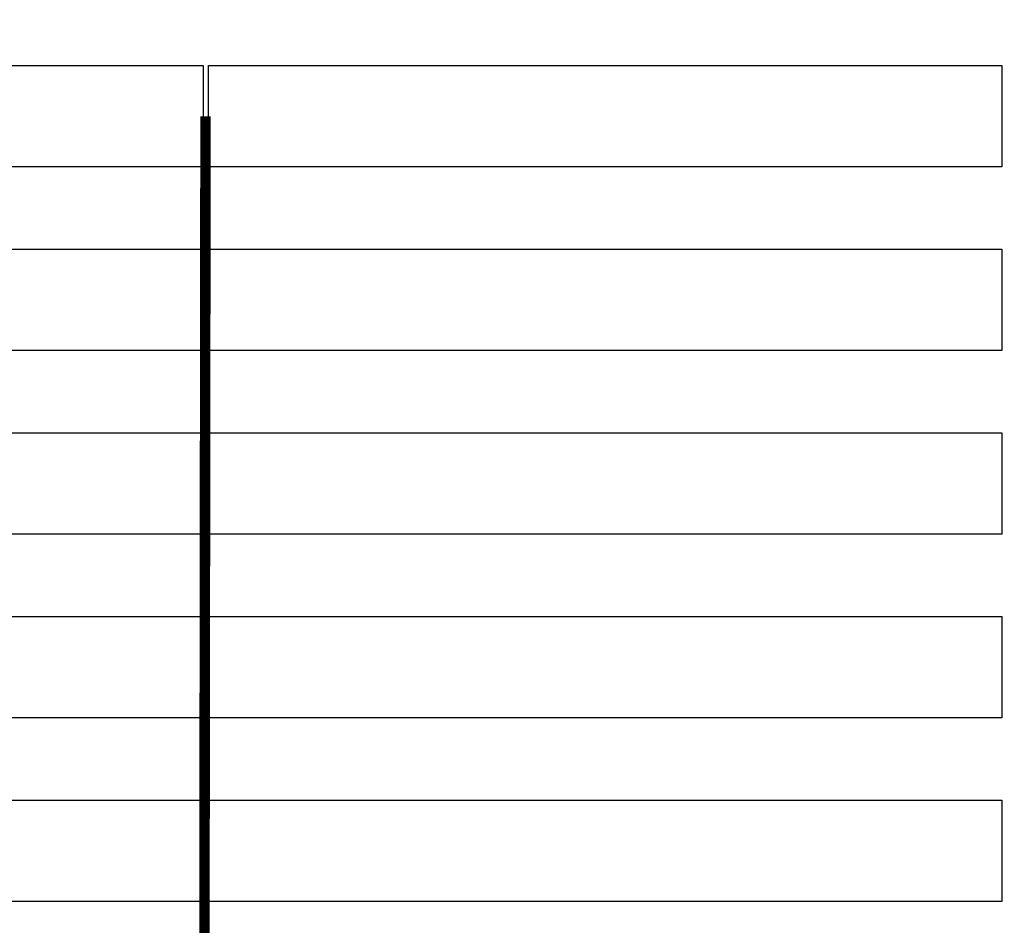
# Model space of a CAD drawing. Header units: inches. Extents: x 727810 to 1461440, y 2714588 to 5435005.
# Tile 128 of 233: x 728980 to 729018, y 2716070 to 2716105. Entities that reach past the tile are written whole.
import ezdxf

# ---------------------------------------------------------------- set-up
doc = ezdxf.new("R2010")
doc.units = ezdxf.units.IN
doc.header["$MEASUREMENT"] = 0
for name, color, linetype in [('Inverter Room', 7, 'Continuous'), ('Mundra 335', 7, 'Continuous'), ('tranch', 7, 'Continuous')]:
    doc.layers.add(name, color=color, linetype=linetype)
doc.styles.add('ROMANS', font='ROMANS.shx', dxfattribs={"height": 10})
doc.dimstyles.new('ROMANS$7', dxfattribs={"dimscale": 100, "dimtxt": 2.5, "dimasz": 2, "dimexe": 20, "dimexo": 20, "dimgap": 0.5, "dimtad": 1, "dimdec": 0, "dimrnd": 5, "dimzin": 0, "dimdsep": 46, "dimtxsty": 'ROMANS', "dimcen": 0.09, "dimdle": 20, "dimclrd": 256, "dimclre": 256, "dimclrt": 3, "dimadec": 0, "dimazin": 0, "dimtfac": 20, "dimtdec": 0, "dimtix": 1, "dimtmove": 2, "dimatfit": 3, "dimfxl": 1, "dimtolj": 1, "dimtzin": 0, "dimarcsym": 0})

msp = doc.modelspace()

# ---------------------------------------------------------------- linework, layer by layer
at = {"layer": 'Mundra 335', "color": 2}
for points in [[(728957.26993, 2716102.97565), (728987.48993, 2716102.97565), (728987.48993, 2716099.11565), (728957.26993, 2716099.11565), (728957.26993, 2716102.97565)], [(728987.68993, 2716102.97565), (729017.90993, 2716102.97565), (729017.90993, 2716099.11565), (728987.68993, 2716099.11565), (728987.68993, 2716102.97565)], [(728957.26993, 2716095.97565), (728987.48993, 2716095.97565), (728987.48993, 2716092.11565), (728957.26993, 2716092.11565), (728957.26993, 2716095.97565)], [(728987.68993, 2716095.97565), (729017.90993, 2716095.97565), (729017.90993, 2716092.11565), (728987.68993, 2716092.11565), (728987.68993, 2716095.97565)], [(728957.26993, 2716088.97565), (728987.48993, 2716088.97565), (728987.48993, 2716085.11565), (728957.26993, 2716085.11565), (728957.26993, 2716088.97565)], [(728987.68993, 2716088.97565), (729017.90993, 2716088.97565), (729017.90993, 2716085.11565), (728987.68993, 2716085.11565), (728987.68993, 2716088.97565)], [(728957.26993, 2716081.97565), (728987.48993, 2716081.97565), (728987.48993, 2716078.11565), (728957.26993, 2716078.11565), (728957.26993, 2716081.97565)], [(728987.68993, 2716081.97565), (729017.90993, 2716081.97565), (729017.90993, 2716078.11565), (728987.68993, 2716078.11565), (728987.68993, 2716081.97565)], [(728957.26993, 2716074.97565), (728987.48993, 2716074.97565), (728987.48993, 2716071.11565), (728957.26993, 2716071.11565), (728957.26993, 2716074.97565)], [(728987.68993, 2716074.97565), (729017.90993, 2716074.97565), (729017.90993, 2716071.11565), (728987.68993, 2716071.11565), (728987.68993, 2716074.97565)]]:
    msp.add_lwpolyline(points, dxfattribs=at)
at = {"layer": 'tranch', "const_width": 0.4}
msp.add_lwpolyline([(728987.5783, 2716101.04171), (728987.48993, 2716034.12645)], dxfattribs=at)

# ---------------------------------------------------------------- leaders
at = {"layer": 'Inverter Room', "ltscale": 0.5}
for points in [[(728920.51815, 2716094.50821, 0.444), (728920.99747, 2716094.8509, 0.444), (728921.20138, 2716094.8509, 0.444)], [(728920.51817, 2716090.90821, 0.21638), (728921.01984, 2716090.09008, 0.21638), (728921.34999, 2716090.09544, 0.21638)]]:
    msp.add_leader(points, dimstyle='ROMANS$7', override={"dimtxt": 150, "dimgap": 0.5, "dimtad": 0, "dimtfill": 1, "dimarcsym": 1}, dxfattribs=at)

doc.saveas('drawing.dxf')
